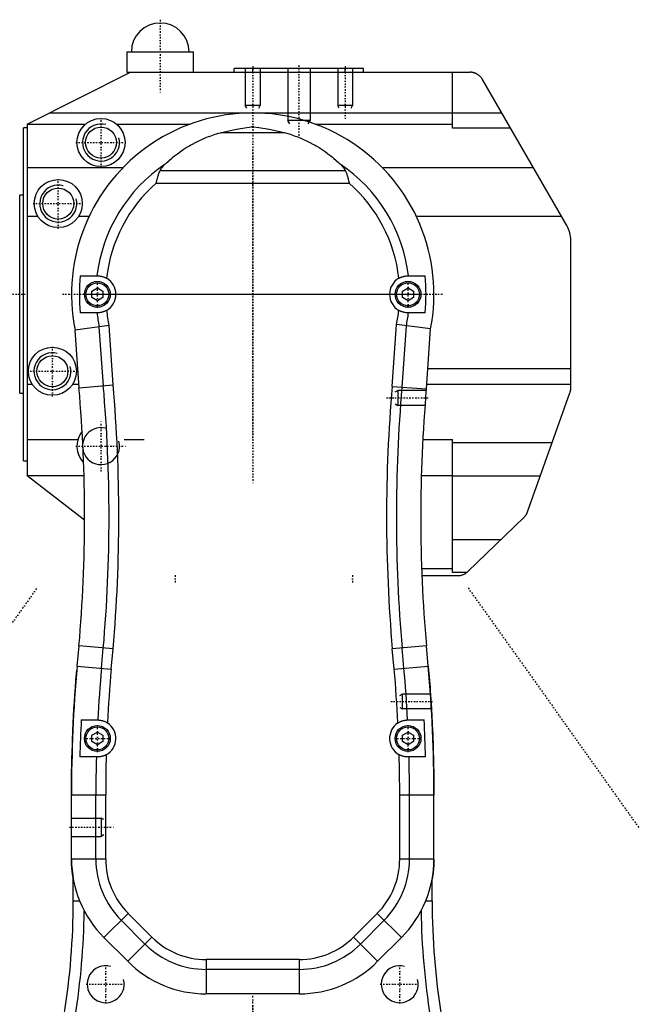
# Model space of a CAD drawing. Extents: x -415 to 202, y -1 to 644.
# Tile 3 of 3: x -163 to 5, y 378 to 644. Entities that reach past the tile are written whole.
import ezdxf

# ---------------------------------------------------------------- set-up
doc = ezdxf.new("R2010")
doc.units = 0
doc.linetypes.add('CENTER', pattern=[1.5, 0.45, -0.5, 0.05, -0.5])
for name, color, linetype in [('AM_0', 7, 'CONTINUOUS'), ('AM_10', 7, 'CONTINUOUS'), ('AM_7', 7, 'CENTER')]:
    doc.layers.add(name, color=color, linetype=linetype)

msp = doc.modelspace()

# ---------------------------------------------------------------- linework, layer by layer
at = {"layer": 'AM_0', "color": 7, "linetype": 'CONTINUOUS'}
for p, q in [((-134, 635.5), (-134, 630)), ((-134, 635.5), (-116, 635.5)), ((-116, 630), (-116, 635.5)), ((-105, 630), (-105, 631)), ((-70, 631), (-105, 631)), ((-100, 630), (-100, 631)), ((-75, 630), (-75, 631)), ((-70, 630), (-70, 631)), ((-161, 616), (-133, 630)), ((-134, 630), (-41.31, 630)), ((-46, 614.9), (-46, 630)), ((-15.07, 588.56), (-37.85, 628)), ((-155, 619), (-32.65, 619)), ((-162, 525), (-162, 614.96)), ((-161, 614.96), (-162, 614.96)), ((-161, 616), (-161, 521)), ((-161, 615.99), (-145.19, 615.99)), ((-136.83, 615.99), (-116.92, 615.99)), ((-99.71, 615.21), (-100.29, 615.21)), ((-83.08, 615.99), (-46, 615.99)), ((-30.28, 614.9), (-46, 614.9)), ((-91.26, 613.63), (-108.74, 613.63)), ((-161, 604.26), (-135.03, 604.26)), ((-64.97, 604.26), (-24.14, 604.26)), ((-74.95, 603.4), (-125.05, 603.4)), ((-126.08, 600), (-73.92, 600)), ((-162, 596.75), (-163, 596.75)), ((-163, 543.25), (-163, 596.75)), ((-161, 591.16), (-158.13, 591.16)), ((-147, 591.16), (-144.2, 591.16)), ((-55.8, 591.16), (-16.58, 591.16)), ((-14, 544.71), (-14, 584.56)), ((-146.61, 575), (-142, 575)), ((-58, 575), (-53.39, 575)), ((-143.49, 570.86), (-142, 571.72)), ((-143.49, 569.14), (-143.49, 570.86)), ((-142, 571.72), (-140.51, 570.86)), ((-140.51, 570.86), (-140.51, 569.14)), ((-59.49, 570.86), (-58, 571.72)), ((-59.49, 569.14), (-59.49, 570.86)), ((-58, 571.72), (-56.51, 570.86)), ((-56.51, 570.86), (-56.51, 569.14)), ((-142, 568.28), (-143.49, 569.14)), ((-140.51, 569.14), (-142, 568.28)), ((-58, 568.28), (-59.49, 569.14)), ((-56.51, 569.14), (-58, 568.28)), ((-142, 565), (-146.61, 565)), ((-53.39, 565), (-58, 565)), ((-138.85, 561.6), (-148.03, 560.32)), ((-137.73, 545.55), (-138.85, 561.6)), ((-62.26, 545.1), (-61.09, 561.88)), ((-51.9, 560.64), (-61.09, 561.88)), ((-59.62, 544.91), (-58.46, 561.51)), ((-146.95, 544.74), (-148.03, 560.32)), ((-140.37, 545.32), (-141.48, 561.22)), ((-53.03, 544.45), (-51.9, 560.64)), ((-161, 550), (-160.6, 550)), ((-147.7, 550), (-147.31, 550)), ((-52.65, 550), (-14, 550)), ((-161, 545.72), (-159.63, 545.72)), ((-148.67, 545.72), (-147.01, 545.72)), ((-146.96, 544.74), (-137.73, 545.55)), ((-52.95, 545.72), (-14, 545.72)), ((-163, 543.25), (-162, 543.25)), ((-62.29, 545.1), (-53.03, 544.45)), ((-25.68, 511.24), (-14.23, 543.37)), ((-161, 530.76), (-147.26, 530.76)), ((-134.76, 530.76), (-129.35, 530.76)), ((-54.02, 530.76), (-46, 530.76)), ((-46, 494.86), (-46, 530.76)), ((-46, 530), (-19, 530)), ((-162, 525), (-161, 525)), ((-145.44, 509), (-161, 521)), ((-145.59, 520.97), (-160.97, 520.97)), ((-46, 520.97), (-54.41, 520.97)), ((-46, 521), (-22.21, 521)), ((-26.68, 509.71), (-41.81, 495.12)), ((-46, 503.75), (-32.86, 503.75)), ((-46, 503.73), (-32.88, 503.73)), ((-46, 495.8), (-54.31, 495.8)), ((-42.1, 494.86), (-46, 494.86)), ((-54.25, 494), (-44.58, 494)), ((-147.44, 469.54), (-146.96, 475.02)), ((-137.75, 474.21), (-146.96, 475.02)), ((-140.87, 468.96), (-140.39, 474.44)), ((-138.23, 468.73), (-137.75, 474.21)), ((-53.04, 475.02), (-62.25, 474.21)), ((-61.77, 468.73), (-62.25, 474.21)), ((-59.13, 468.96), (-59.61, 474.44)), ((-52.56, 469.54), (-53.04, 475.02)), ((-147.48, 469.54), (-138.23, 468.73)), ((-61.77, 468.73), (-52.52, 469.54)), ((-52.52, 469.54), (-52.43, 468.43)), ((-51.92, 461.68), (-51.69, 458.09)), ((-146.35, 455), (-141.87, 455)), ((-58.13, 455), (-53.65, 455)), ((-143.49, 450.86), (-142, 451.72)), ((-143.49, 449.14), (-143.49, 450.86)), ((-142, 451.72), (-140.51, 450.86)), ((-140.51, 450.86), (-140.51, 449.14)), ((-59.49, 450.86), (-58, 451.72)), ((-59.49, 449.14), (-59.49, 450.86)), ((-58, 451.72), (-56.51, 450.86)), ((-56.51, 450.86), (-56.51, 449.14)), ((-142, 448.28), (-143.49, 449.14)), ((-140.51, 449.14), (-142, 448.28)), ((-58, 448.28), (-59.49, 449.14)), ((-56.51, 449.14), (-58, 448.28)), ((-142, 445), (-146.74, 445)), ((-53.26, 445), (-58, 445)), ((-149, 417.43), (-149, 434.68)), ((-139.75, 434.68), (-149, 434.68)), ((-142.4, 417.43), (-142.4, 434.68)), ((-139.75, 417.43), (-139.75, 434.68)), ((-51, 434.68), (-60.25, 434.68)), ((-60.25, 417.43), (-60.25, 434.68)), ((-57.6, 417.43), (-57.6, 434.68)), ((-51, 417.43), (-51, 434.68)), ((-139.75, 417.43), (-149, 417.43)), ((-51, 417.43), (-60.25, 417.43)), ((-148.5, 406.06), (-148.5, 412)), ((-51.5, 406.06), (-51.5, 412)), ((-146.76, 406.06), (-148.5, 406.06)), ((-51.5, 406.06), (-53.24, 406.06)), ((-133.67, 402.75), (-140.21, 396.21)), ((-127.24, 396.33), (-133.67, 402.75)), ((-72.76, 396.33), (-66.33, 402.75)), ((-59.79, 396.21), (-66.33, 402.75)), ((-129.12, 394.45), (-135.55, 400.88)), ((-70.88, 394.45), (-64.45, 400.88)), ((-133.78, 389.79), (-140.21, 396.21)), ((-127.24, 396.33), (-133.78, 389.79)), ((-66.22, 389.79), (-72.76, 396.33)), ((-66.22, 389.79), (-59.79, 396.21)), ((-112.57, 390.25), (-112.57, 381)), ((-87.43, 390.25), (-112.57, 390.25)), ((-87.43, 390.25), (-87.43, 381)), ((-87.43, 387.6), (-112.57, 387.6)), ((-87.43, 381), (-112.57, 381))]:
    msp.add_line(p, q, dxfattribs=at)
for points in [[(-37.85, 628, 0), (-37.9, 628.1, 0), (-38.03, 628.29, 0), (-38.17, 628.48, 0), (-38.25, 628.57, 0), (-38.32, 628.66, 0), (-38.48, 628.83, 0), (-38.65, 628.99, 0), (-38.83, 629.14, 0), (-39.02, 629.28, 0), (-39.21, 629.4, 0), (-39.31, 629.46, 0), (-39.41, 629.52, 0), (-39.53, 629.58, 0), (-39.57, 629.6, 0), (-39.6, 629.62, 0), (-39.62, 629.63, 0), (-39.64, 629.63, 0), (-39.67, 629.65, 0), (-39.71, 629.67, 0), (-39.74, 629.68, 0), (-39.78, 629.7, 0), (-39.81, 629.71, 0), (-39.83, 629.72, 0), (-39.85, 629.72, 0), (-39.89, 629.74, 0), (-39.92, 629.75, 0), (-39.96, 629.77, 0), (-40, 629.78, 0), (-40.03, 629.79, 0), (-40.05, 629.8, 0), (-40.07, 629.8, 0), (-40.11, 629.81, 0), (-40.14, 629.83, 0), (-40.18, 629.84, 0), (-40.22, 629.85, 0), (-40.26, 629.86, 0), (-40.27, 629.86, 0), (-40.29, 629.87, 0), (-40.33, 629.88, 0), (-40.37, 629.89, 0), (-40.41, 629.9, 0), (-40.44, 629.91, 0), (-40.48, 629.91, 0), (-40.5, 629.92, 0), (-40.52, 629.92, 0), (-40.56, 629.93, 0), (-40.6, 629.94, 0), (-40.61, 629.94, 0), (-40.63, 629.94, 0), (-40.67, 629.95, 0), (-40.71, 629.95, 0), (-40.73, 629.96, 0), (-40.75, 629.96, 0), (-40.79, 629.97, 0), (-40.83, 629.97, 0), (-40.86, 629.98, 0), (-40.9, 629.98, 0), (-40.94, 629.98, 0), (-40.96, 629.98, 0), (-40.98, 629.99, 0), (-41.02, 629.99, 0), (-41.06, 629.99, 0), (-41.1, 629.99, 0), (-41.13, 630, 0), (-41.17, 630, 0), (-41.19, 630, 0), (-41.21, 630, 0), (-41.25, 630, 0), (-41.29, 630, 0), (-41.31, 630, 0)], [(-108.74, 613.63, 0), (-107.3, 613.98, 0), (-104.42, 614.58, 0), (-101.63, 615.04, 0), (-100.29, 615.21, 0)], [(-99.71, 615.21, 0), (-98.37, 615.04, 0), (-95.58, 614.58, 0), (-92.7, 613.98, 0), (-91.26, 613.63, 0)], [(-123.67, 605.18, 0), (-123.31, 605.52, 0), (-122.6, 606.17, 0), (-121.86, 606.8, 0), (-121.49, 607.11, 0), (-121.11, 607.41, 0), (-120.34, 608, 0), (-119.56, 608.56, 0), (-118.77, 609.11, 0), (-117.95, 609.63, 0), (-117.13, 610.12, 0), (-116.71, 610.36, 0), (-116.29, 610.6, 0), (-115.44, 611.05, 0), (-114.58, 611.47, 0), (-113.71, 611.87, 0), (-112.82, 612.25, 0), (-111.93, 612.6, 0), (-111.48, 612.77, 0), (-111.03, 612.93, 0), (-110.12, 613.23, 0), (-109.2, 613.5, 0), (-108.74, 613.63, 0)], [(-91.26, 613.63, 0), (-90.8, 613.5, 0), (-89.88, 613.23, 0), (-88.97, 612.93, 0), (-88.52, 612.77, 0), (-88.07, 612.6, 0), (-87.18, 612.25, 0), (-86.29, 611.87, 0), (-85.42, 611.47, 0), (-84.56, 611.05, 0), (-83.71, 610.6, 0), (-83.29, 610.36, 0), (-82.87, 610.12, 0), (-82.05, 609.63, 0), (-81.23, 609.11, 0), (-80.44, 608.56, 0), (-79.66, 608, 0), (-78.89, 607.41, 0), (-78.51, 607.11, 0), (-78.14, 606.8, 0), (-77.4, 606.17, 0), (-76.69, 605.52, 0), (-76.33, 605.18, 0)], [(-125.05, 603.4, 0), (-125.02, 603.46, 0), (-124.96, 603.57, 0), (-124.91, 603.67, 0), (-124.88, 603.73, 0), (-124.85, 603.78, 0), (-124.78, 603.88, 0), (-124.71, 603.98, 0), (-124.64, 604.08, 0), (-124.57, 604.18, 0), (-124.49, 604.28, 0), (-124.45, 604.33, 0), (-124.42, 604.38, 0), (-124.33, 604.47, 0), (-124.25, 604.57, 0), (-124.17, 604.67, 0), (-124.08, 604.76, 0), (-123.99, 604.86, 0), (-123.95, 604.91, 0), (-123.9, 604.95, 0), (-123.81, 605.05, 0), (-123.71, 605.14, 0), (-123.67, 605.18, 0)], [(-76.33, 605.18, 0), (-76.29, 605.14, 0), (-76.19, 605.05, 0), (-76.1, 604.95, 0), (-76.05, 604.91, 0), (-76.01, 604.86, 0), (-75.92, 604.76, 0), (-75.83, 604.67, 0), (-75.75, 604.57, 0), (-75.67, 604.47, 0), (-75.58, 604.38, 0), (-75.55, 604.33, 0), (-75.51, 604.28, 0), (-75.43, 604.18, 0), (-75.36, 604.08, 0), (-75.29, 603.98, 0), (-75.22, 603.88, 0), (-75.15, 603.78, 0), (-75.12, 603.73, 0), (-75.09, 603.67, 0), (-75.04, 603.57, 0), (-74.98, 603.46, 0), (-74.95, 603.4, 0)], [(-126.08, 600, 0), (-126.08, 600, 0), (-126.08, 600, 0), (-126.08, 600, 0), (-126.08, 600, 0), (-126.08, 600, 0), (-126.08, 600, 0), (-126.08, 600, 0), (-126.08, 600, 0), (-126.08, 600, 0), (-126.08, 600, 0), (-126.08, 600, 0), (-126.08, 600, 0), (-126.08, 600, 0), (-126.08, 600, 0), (-126.08, 600, 0), (-126.08, 600, 0), (-126.08, 600, 0), (-126.08, 600, 0), (-126.08, 600, 0), (-126.08, 600, 0), (-126.08, 600, 0), (-126.08, 600, 0), (-126.08, 600, 0), (-126.08, 600, 0), (-126.08, 600, 0), (-126.08, 600, 0), (-126.08, 600, 0), (-126.08, 600, 0), (-126.08, 600, 0), (-126.08, 600, 0), (-126.08, 600, 0), (-126.08, 600, 0), (-126.08, 600, 0), (-126.08, 600, 0), (-126.08, 600, 0), (-126.08, 600, 0), (-126.08, 600, 0), (-126.08, 600, 0), (-126.08, 600, 0), (-126.08, 600, 0), (-126.08, 600, 0), (-126.08, 600, 0), (-126.08, 600, 0), (-126.08, 600, 0), (-126.08, 600, 0), (-126.08, 600, 0), (-126.08, 600, 0), (-126.08, 600, 0), (-126.08, 600, 0), (-126.08, 600, 0), (-126.08, 600, 0), (-126.08, 600, 0), (-126.08, 600, 0), (-126.08, 600, 0), (-126.08, 600, 0), (-126.08, 600, 0), (-126.08, 600, 0), (-126.08, 600, 0), (-126.08, 600, 0), (-126.08, 600, 0), (-126.08, 600, 0), (-126.08, 600, 0), (-126.08, 600, 0), (-126.08, 600, 0), (-126.08, 600, 0), (-126.08, 600, 0), (-126.08, 600, 0), (-126.08, 600.01, 0), (-126.08, 600.01, 0), (-126.08, 600.01, 0), (-126.08, 600.01, 0), (-126.08, 600.02, 0), (-126.08, 600.02, 0), (-126.08, 600.04, 0), (-126.07, 600.08, 0), (-126.07, 600.09, 0), (-126.06, 600.11, 0), (-126.06, 600.14, 0), (-126.05, 600.18, 0), (-126.02, 600.29, 0), (-125.98, 600.49, 0), (-125.95, 600.59, 0), (-125.93, 600.69, 0), (-125.88, 600.89, 0), (-125.83, 601.09, 0), (-125.78, 601.28, 0), (-125.73, 601.48, 0), (-125.67, 601.67, 0), (-125.65, 601.76, 0), (-125.62, 601.86, 0), (-125.56, 602.05, 0), (-125.5, 602.24, 0), (-125.44, 602.42, 0), (-125.37, 602.6, 0), (-125.3, 602.78, 0), (-125.27, 602.87, 0), (-125.23, 602.96, 0), (-125.16, 603.14, 0), (-125.09, 603.31, 0), (-125.05, 603.4, 0)], [(-74.95, 603.4, 0), (-74.91, 603.3, 0), (-74.82, 603.11, 0), (-74.74, 602.91, 0), (-74.7, 602.81, 0), (-74.67, 602.7, 0), (-74.59, 602.5, 0), (-74.52, 602.29, 0), (-74.45, 602.08, 0), (-74.39, 601.87, 0), (-74.32, 601.65, 0), (-74.29, 601.54, 0), (-74.26, 601.43, 0), (-74.2, 601.22, 0), (-74.15, 601.02, 0), (-74.1, 600.82, 0), (-74.06, 600.64, 0), (-74.02, 600.48, 0), (-74, 600.4, 0), (-73.99, 600.33, 0), (-73.96, 600.19, 0), (-73.94, 600.12, 0), (-73.93, 600.1, 0), (-73.93, 600.08, 0), (-73.93, 600.07, 0), (-73.93, 600.06, 0), (-73.92, 600.03, 0), (-73.92, 600.01, 0), (-73.92, 600.01, 0), (-73.92, 600, 0), (-73.92, 600, 0), (-73.92, 600, 0), (-73.92, 600, 0), (-73.92, 600, 0), (-73.92, 600, 0), (-73.92, 600, 0), (-73.92, 600, 0), (-73.92, 600, 0), (-73.92, 600, 0), (-73.92, 600, 0), (-73.92, 600, 0), (-73.92, 600, 0), (-73.92, 600, 0), (-73.92, 600, 0), (-73.92, 600, 0), (-73.92, 600, 0), (-73.92, 600, 0), (-73.92, 600, 0), (-73.92, 600, 0), (-73.92, 600, 0), (-73.92, 600, 0), (-73.92, 600, 0), (-73.92, 600, 0), (-73.92, 600, 0), (-73.92, 600, 0), (-73.92, 600, 0), (-73.92, 600, 0), (-73.92, 600, 0), (-73.92, 600, 0), (-73.92, 600, 0), (-73.92, 600, 0), (-73.92, 600, 0), (-73.92, 600, 0), (-73.92, 600, 0), (-73.92, 600, 0), (-73.92, 600, 0), (-73.92, 600, 0), (-73.92, 600, 0), (-73.92, 600, 0), (-73.92, 600, 0), (-73.92, 600, 0), (-73.92, 600, 0), (-73.92, 600, 0), (-73.92, 600, 0), (-73.92, 600, 0), (-73.92, 600, 0), (-73.92, 600, 0), (-73.92, 600, 0), (-73.92, 600, 0), (-73.92, 600, 0), (-73.92, 600, 0), (-73.92, 600, 0), (-73.92, 600, 0), (-73.92, 600, 0), (-73.92, 600, 0), (-73.92, 600, 0), (-73.92, 600, 0), (-73.92, 600, 0), (-73.92, 600, 0), (-73.92, 600, 0), (-73.92, 600, 0), (-73.92, 600, 0), (-73.92, 600, 0), (-73.92, 600, 0), (-73.92, 600, 0), (-73.92, 600, 0), (-73.92, 600, 0), (-73.92, 600, 0), (-73.92, 600, 0), (-73.92, 600, 0), (-73.92, 600, 0), (-73.92, 600, 0), (-73.92, 600, 0), (-73.92, 600, 0), (-73.92, 600, 0), (-73.92, 600, 0), (-73.92, 600, 0), (-73.92, 600, 0), (-73.92, 600, 0), (-73.92, 600, 0), (-73.92, 600, 0), (-73.92, 600, 0), (-73.92, 600, 0)], [(-142, 575, 0), (-141.95, 575, 0), (-141.85, 575, 0), (-141.75, 574.99, 0), (-141.69, 574.99, 0), (-141.63, 574.99, 0), (-141.51, 574.98, 0), (-141.38, 574.96, 0), (-141.25, 574.94, 0), (-141.11, 574.92, 0), (-140.97, 574.89, 0), (-140.89, 574.88, 0), (-140.82, 574.86, 0), (-140.67, 574.82, 0), (-140.52, 574.77, 0), (-140.36, 574.72, 0), (-140.2, 574.67, 0), (-140.05, 574.6, 0), (-139.97, 574.57, 0), (-139.9, 574.54, 0), (-139.74, 574.46, 0), (-139.59, 574.38, 0), (-139.52, 574.34, 0)], [(-60.48, 574.34, 0), (-60.41, 574.38, 0), (-60.26, 574.46, 0), (-60.1, 574.54, 0), (-60.03, 574.57, 0), (-59.95, 574.6, 0), (-59.79, 574.67, 0), (-59.64, 574.72, 0), (-59.48, 574.77, 0), (-59.33, 574.82, 0), (-59.18, 574.86, 0), (-59.11, 574.88, 0), (-59.03, 574.89, 0), (-58.89, 574.92, 0), (-58.75, 574.94, 0), (-58.62, 574.96, 0), (-58.49, 574.98, 0), (-58.37, 574.99, 0), (-58.31, 574.99, 0), (-58.25, 574.99, 0), (-58.15, 575, 0), (-58.05, 575, 0), (-58, 575, 0)], [(-139.52, 565.66, 0), (-139.59, 565.62, 0), (-139.74, 565.54, 0), (-139.9, 565.46, 0), (-139.97, 565.43, 0), (-140.05, 565.4, 0), (-140.21, 565.33, 0), (-140.36, 565.28, 0), (-140.52, 565.23, 0), (-140.67, 565.18, 0), (-140.82, 565.14, 0), (-140.89, 565.12, 0), (-140.97, 565.11, 0), (-141.11, 565.08, 0), (-141.25, 565.06, 0), (-141.38, 565.04, 0), (-141.51, 565.02, 0), (-141.63, 565.01, 0), (-141.69, 565.01, 0), (-141.75, 565.01, 0), (-141.85, 565, 0), (-141.95, 565, 0), (-142, 565, 0)], [(-58, 565, 0), (-58.05, 565, 0), (-58.15, 565, 0), (-58.25, 565.01, 0), (-58.31, 565.01, 0), (-58.37, 565.01, 0), (-58.49, 565.02, 0), (-58.62, 565.04, 0), (-58.75, 565.06, 0), (-58.89, 565.08, 0), (-59.03, 565.11, 0), (-59.11, 565.12, 0), (-59.18, 565.14, 0), (-59.33, 565.18, 0), (-59.48, 565.23, 0), (-59.64, 565.28, 0), (-59.8, 565.33, 0), (-59.95, 565.4, 0), (-60.03, 565.43, 0), (-60.1, 565.46, 0), (-60.26, 565.54, 0), (-60.41, 565.62, 0), (-60.48, 565.66, 0)], [(-14.23, 543.37, 0), (-14.22, 543.4, 0), (-14.2, 543.48, 0), (-14.17, 543.55, 0), (-14.16, 543.59, 0), (-14.15, 543.62, 0), (-14.13, 543.7, 0), (-14.11, 543.77, 0), (-14.1, 543.84, 0), (-14.08, 543.92, 0), (-14.07, 543.99, 0), (-14.06, 544.03, 0), (-14.05, 544.07, 0), (-14.04, 544.14, 0), (-14.03, 544.22, 0), (-14.02, 544.29, 0), (-14.01, 544.37, 0), (-14.01, 544.45, 0), (-14.01, 544.48, 0), (-14, 544.52, 0), (-14, 544.6, 0), (-14, 544.67, 0), (-14, 544.71, 0)], [(-26.68, 509.71, 0), (-26.64, 509.74, 0), (-26.57, 509.82, 0), (-26.5, 509.89, 0), (-26.46, 509.93, 0), (-26.43, 509.97, 0), (-26.36, 510.05, 0), (-26.3, 510.13, 0), (-26.24, 510.21, 0), (-26.18, 510.29, 0), (-26.12, 510.38, 0), (-26.09, 510.42, 0), (-26.06, 510.46, 0), (-26.01, 510.55, 0), (-25.96, 510.64, 0), (-25.91, 510.73, 0), (-25.86, 510.82, 0), (-25.82, 510.91, 0), (-25.8, 510.96, 0), (-25.78, 511.01, 0), (-25.74, 511.1, 0), (-25.7, 511.2, 0), (-25.68, 511.24, 0)], [(-44.58, 494, 0), (-44.52, 494, 0), (-44.38, 494.01, 0), (-44.24, 494.02, 0), (-44.17, 494.02, 0), (-44.1, 494.03, 0), (-43.96, 494.05, 0), (-43.81, 494.07, 0), (-43.67, 494.11, 0), (-43.53, 494.14, 0), (-43.39, 494.18, 0), (-43.32, 494.21, 0), (-43.25, 494.23, 0), (-43.11, 494.28, 0), (-42.97, 494.34, 0), (-42.83, 494.41, 0), (-42.69, 494.48, 0), (-42.56, 494.55, 0), (-42.49, 494.59, 0), (-42.42, 494.63, 0), (-42.29, 494.72, 0), (-42.17, 494.81, 0), (-42.1, 494.86, 0)], [(-41.81, 495.12, 0), (-41.86, 495.08, 0), (-41.95, 494.99, 0), (-42.05, 494.9, 0), (-42.1, 494.86, 0)], [(-149, 434.68, 0), (-149, 435.53, 0), (-148.99, 437.27, 0), (-148.97, 439.04, 0), (-148.96, 439.94, 0), (-148.95, 440.84, 0), (-148.92, 442.68, 0), (-148.88, 444.54, 0), (-148.82, 446.43, 0), (-148.76, 448.33, 0), (-148.69, 450.25, 0), (-148.66, 451.21, 0), (-148.61, 452.18, 0), (-148.53, 454.11, 0), (-148.43, 456.05, 0), (-148.32, 457.99, 0), (-148.2, 459.92, 0), (-148.07, 461.84, 0), (-148.01, 462.8, 0), (-147.94, 463.75, 0), (-147.8, 465.64, 0), (-147.65, 467.51, 0), (-147.57, 468.43, 0)], [(-52.43, 468.43, 0), (-52.35, 467.51, 0), (-52.2, 465.64, 0), (-52.06, 463.75, 0), (-51.99, 462.8, 0), (-51.93, 461.84, 0), (-51.8, 459.92, 0), (-51.68, 457.99, 0), (-51.57, 456.05, 0), (-51.47, 454.11, 0), (-51.39, 452.18, 0), (-51.34, 451.21, 0), (-51.31, 450.25, 0), (-51.24, 448.33, 0), (-51.18, 446.43, 0), (-51.12, 444.54, 0), (-51.08, 442.68, 0), (-51.05, 440.84, 0), (-51.04, 439.94, 0), (-51.03, 439.04, 0), (-51.01, 437.27, 0), (-51, 435.53, 0), (-51, 434.68, 0)], [(-141.87, 455, 0), (-141.83, 455, 0), (-141.73, 454.99, 0), (-141.62, 454.99, 0), (-141.57, 454.98, 0), (-141.51, 454.98, 0), (-141.38, 454.96, 0), (-141.25, 454.94, 0), (-141.11, 454.92, 0), (-140.96, 454.89, 0), (-140.81, 454.86, 0), (-140.73, 454.84, 0), (-140.65, 454.81, 0), (-140.49, 454.77, 0), (-140.33, 454.71, 0), (-140.16, 454.65, 0), (-139.99, 454.58, 0), (-139.83, 454.5, 0), (-139.75, 454.46, 0), (-139.66, 454.42, 0), (-139.5, 454.33, 0), (-139.34, 454.24, 0), (-139.26, 454.18, 0)], [(-60.74, 454.18, 0), (-60.66, 454.24, 0), (-60.5, 454.33, 0), (-60.33, 454.42, 0), (-60.25, 454.46, 0), (-60.17, 454.5, 0), (-60, 454.58, 0), (-59.84, 454.65, 0), (-59.74, 454.69, 0), (-59.71, 454.7, 0), (-59.68, 454.71, 0), (-59.67, 454.71, 0), (-59.66, 454.72, 0), (-59.63, 454.73, 0), (-59.6, 454.74, 0), (-59.51, 454.77, 0), (-59.35, 454.82, 0), (-59.27, 454.84, 0), (-59.19, 454.86, 0), (-59.04, 454.89, 0), (-58.89, 454.92, 0), (-58.75, 454.94, 0), (-58.62, 454.96, 0), (-58.49, 454.98, 0), (-58.43, 454.98, 0), (-58.38, 454.99, 0), (-58.27, 454.99, 0), (-58.17, 455, 0), (-58.13, 455, 0)], [(-139.6, 445.61, 0), (-139.67, 445.58, 0), (-139.81, 445.5, 0), (-139.95, 445.44, 0), (-140.03, 445.41, 0), (-140.1, 445.37, 0), (-140.25, 445.32, 0), (-140.39, 445.26, 0), (-140.54, 445.22, 0), (-140.69, 445.18, 0), (-140.83, 445.14, 0), (-140.9, 445.12, 0), (-140.97, 445.11, 0), (-141.11, 445.08, 0), (-141.24, 445.06, 0), (-141.37, 445.04, 0), (-141.5, 445.03, 0), (-141.62, 445.01, 0), (-141.68, 445.01, 0), (-141.74, 445.01, 0), (-141.85, 445, 0), (-141.95, 445, 0), (-142, 445, 0)], [(-58, 445, 0), (-58.05, 445, 0), (-58.15, 445, 0), (-58.26, 445.01, 0), (-58.32, 445.01, 0), (-58.38, 445.01, 0), (-58.5, 445.03, 0), (-58.63, 445.04, 0), (-58.76, 445.06, 0), (-58.89, 445.08, 0), (-59.03, 445.11, 0), (-59.1, 445.12, 0), (-59.17, 445.14, 0), (-59.32, 445.18, 0), (-59.46, 445.22, 0), (-59.6, 445.26, 0), (-59.75, 445.32, 0), (-59.9, 445.37, 0), (-59.97, 445.4, 0), (-60.04, 445.44, 0), (-60.19, 445.5, 0), (-60.33, 445.58, 0), (-60.4, 445.61, 0)], [(-148.5, 412, 0), (-148.53, 412.14, 0), (-148.58, 412.42, 0), (-148.62, 412.7, 0), (-148.64, 412.84, 0), (-148.67, 412.98, 0), (-148.71, 413.27, 0), (-148.75, 413.56, 0), (-148.78, 413.86, 0), (-148.82, 414.15, 0), (-148.85, 414.45, 0), (-148.86, 414.6, 0), (-148.88, 414.75, 0), (-148.9, 415.06, 0), (-148.93, 415.37, 0), (-148.95, 415.68, 0), (-148.96, 415.99, 0), (-148.98, 416.31, 0), (-148.98, 416.46, 0), (-148.99, 416.62, 0), (-148.99, 416.94, 0), (-149, 417.27, 0), (-149, 417.43, 0)], [(-51, 417.43, 0), (-51, 417.27, 0), (-51.01, 416.94, 0), (-51.01, 416.62, 0), (-51.02, 416.46, 0), (-51.02, 416.31, 0), (-51.04, 415.99, 0), (-51.05, 415.68, 0), (-51.07, 415.37, 0), (-51.1, 415.06, 0), (-51.12, 414.75, 0), (-51.14, 414.6, 0), (-51.15, 414.45, 0), (-51.18, 414.15, 0), (-51.22, 413.86, 0), (-51.25, 413.56, 0), (-51.29, 413.27, 0), (-51.33, 412.98, 0), (-51.36, 412.84, 0), (-51.38, 412.7, 0), (-51.42, 412.42, 0), (-51.47, 412.14, 0), (-51.5, 412, 0)]]:
    msp.add_polyline3d(points, dxfattribs=at)
for centre, radius in [((-141.01, 611.01), 6.5), ((-141.01, 611.01), 4.19), ((-152.57, 594.51), 6.5), ((-152.57, 594.51), 4.19), ((-142, 570), 3.5), ((-142, 570), 3.1), ((-58, 570), 3.5), ((-58, 570), 3.1), ((-154.15, 549.21), 6.5), ((-154.15, 549.21), 4.19), ((-142, 450), 3.5), ((-142, 450), 3.1), ((-58, 450), 3.5), ((-58, 450), 3.1)]:
    msp.add_circle(centre, radius, dxfattribs=at)
for centre, radius, start, end in [((-125, 635.5), 7.8, 0, 180), ((-100, 570), 49, 348.9831, 191.3899), ((-100, 570), 45.21, 89.6361, 90.3639), ((-100, 570), 42.4, 123.9269, 173.228), ((-100, 570), 42.4, 6.772, 56.0731), ((-100, 570), 39.75, 131.0051, 173.7334), ((-100, 570), 39.75, 6.2666, 48.9949), ((-22, 584.56), 8, 0, 30), ((-100, 570), 46.87, 173.8766, 186.1234), ((-100, 570), 46.87, 353.8766, 6.1234), ((-142, 570), 5, 299.7892, 60.2108), ((-58, 570), 5, 119.7892, 240.2108), ((-100, 570), 42.4, 186.772, 191.9449), ((-100, 570), 39.75, 186.2666, 192.2058), ((-100, 570), 39.75, 348.2085, 353.7334), ((-100, 570), 42.4, 348.4562, 353.228), ((-545.44, 509.88), 409.25, 355, 5), ((-545.44, 509.88), 400, 355, 5), ((-545.44, 509.88), 406.6, 355, 5), ((345.44, 509.88), 409.25, 175.0627, 185), ((345.44, 509.88), 406.6, 175.0566, 185), ((345.44, 509.88), 400, 175.0411, 185), ((-141.01, 528.99), 6.5, 141.6683, 223.7427), ((251, 434.68), 400, 175, 180), ((251, 434.68), 393.4, 175, 177.0391), ((251, 434.68), 390.75, 175, 177.1385), ((-451, 434.68), 390.75, 2.8615, 5), ((-451, 434.68), 393.4, 2.9609, 5), ((-451, 434.68), 400, 0, 5), ((251, 434.68), 397.87, 177.0722, 178.5134), ((-451, 434.68), 397.87, 1.4866, 2.9278), ((-142, 450), 5, 298.7116, 56.8229), ((-58, 450), 5, 123.1771, 241.2884), ((251, 434.68), 393.4, 178.4965, 180), ((251, 434.68), 390.75, 178.3961, 180), ((-451, 434.68), 390.75, 0, 1.6039), ((-451, 434.68), 393.4, 0, 1.5035), ((-119, 417.43), 30, 180, 225), ((-119, 417.43), 23.4, 180, 225), ((-119, 417.43), 20.75, 180, 225), ((-81, 417.43), 20.75, 315, 0), ((-81, 417.43), 23.4, 315, 0), ((-81, 417.43), 30, 315, 0), ((-348.5, 406.56), 200, 351.0032, 359.8581), ((148.5, 406.56), 200, 180.1419, 188.9968), ((-348.5, 406.56), 203, 351.0031, 359.1141), ((148.5, 406.56), 203, 180.8859, 188.9969), ((-112.57, 411), 23.4, 225, 270), ((-112.57, 411), 20.75, 225, 270), ((-87.43, 411), 20.75, 270, 315), ((-87.43, 411), 23.4, 270, 315), ((-112.57, 411), 30, 225, 270), ((-87.43, 411), 30, 270, 315)]:
    msp.add_arc(centre, radius, start, end, dxfattribs=at)
at = {"layer": 'AM_10', "color": 7, "linetype": 'CONTINUOUS'}
for p, q in [((-102, 631), (-102, 621)), ((-98, 631), (-98, 621)), ((-90.5, 631), (-90.5, 617)), ((-84.5, 631), (-84.5, 617)), ((-77, 631), (-77, 621)), ((-73, 631), (-73, 621)), ((-98, 621), (-102, 621)), ((-101.62, 620.34), (-102, 621)), ((-98.38, 620.34), (-98, 621)), ((-73, 621), (-77, 621)), ((-76.62, 620.34), (-77, 621)), ((-73.38, 620.34), (-73, 621)), ((-84.5, 617), (-90.5, 617)), ((-89.96, 616.06), (-90.5, 617)), ((-85.04, 616.06), (-84.5, 617)), ((-61.46, 543.62), (-60.8, 544)), ((-53.1, 544), (-60.8, 544)), ((-60.8, 544), (-60.8, 540)), ((-61.46, 540.38), (-60.8, 540)), ((-53.43, 540), (-60.8, 540)), ((-60.26, 461.62), (-59.6, 462)), ((-51.94, 462), (-59.6, 462)), ((-59.6, 462), (-59.6, 458)), ((-60.26, 458.38), (-59.6, 458)), ((-51.68, 458), (-59.6, 458)), ((-149, 428.5), (-141, 428.5)), ((-140.25, 428.07), (-141, 428.5)), ((-141, 428.5), (-141, 423.5)), ((-149, 423.5), (-141, 423.5)), ((-140.25, 423.93), (-141, 423.5))]:
    msp.add_line(p, q, dxfattribs=at)
for centre in [(-141.01, 611.01), (-152.57, 594.51), (-154.15, 549.21), (-141.01, 528.99), (-139.75, 383.6), (-60.25, 383.6)]:
    msp.add_arc(centre, 5, 75, 15, dxfattribs=at)
at = {"layer": 'AM_7', "color": 4, "linetype": 'CENTER'}
for p, q in [((-125, 644.2), (-125, 624.4)), ((-133.19, 635.5), (-116.81, 635.5)), ((-100, 631.65), (-100, 518.55)), ((-87.5, 631.91), (-87.5, 611.87)), ((-75, 631.65), (-75, 617.42)), ((-141.01, 604.18), (-141.01, 617.84)), ((-147.84, 611.01), (-134.19, 611.01)), ((-100, 531.15), (-100, 608.85)), ((-152.57, 587.69), (-152.57, 601.34)), ((-159.39, 594.51), (-145.74, 594.51)), ((-142, 566.33), (-142, 573.67)), ((-58, 566.33), (-58, 573.67)), ((-165.72, 570), (-160.78, 570)), ((-162.05, 570), (-160.95, 570)), ((-151.45, 570), (-48.55, 570)), ((-145.68, 570), (-54.33, 570)), ((-154.15, 542.39), (-154.15, 556.04)), ((-160.97, 549.21), (-147.32, 549.21)), ((-63.86, 542), (-52.27, 542)), ((-141.01, 522.17), (-141.01, 535.81)), ((-147.84, 528.99), (-134.19, 528.99)), ((-121, 494.1), (-121, 492)), ((-73, 494.1), (-73, 492)), ((-204.53, 425.79), (-158.25, 490.69)), ((-41.75, 490.69), (4.53, 425.79)), ((-62.66, 460), (-51.07, 460)), ((-142, 446.32), (-142, 453.68)), ((-58, 446.32), (-58, 453.68)), ((-145.68, 450), (-138.32, 450)), ((-61.67, 450), (-54.33, 450)), ((-149.54, 426), (-137.66, 426)), ((-139.75, 378.35), (-139.75, 388.85)), ((-60.25, 378.35), (-60.25, 388.85)), ((-145, 383.6), (-134.5, 383.6)), ((-65.5, 383.6), (-55, 383.6)), ((-100, 259.1), (-100, 380.9)), ((-100, 261.2), (-100, 378.8))]:
    msp.add_line(p, q, dxfattribs=at)

doc.saveas('drawing.dxf')
